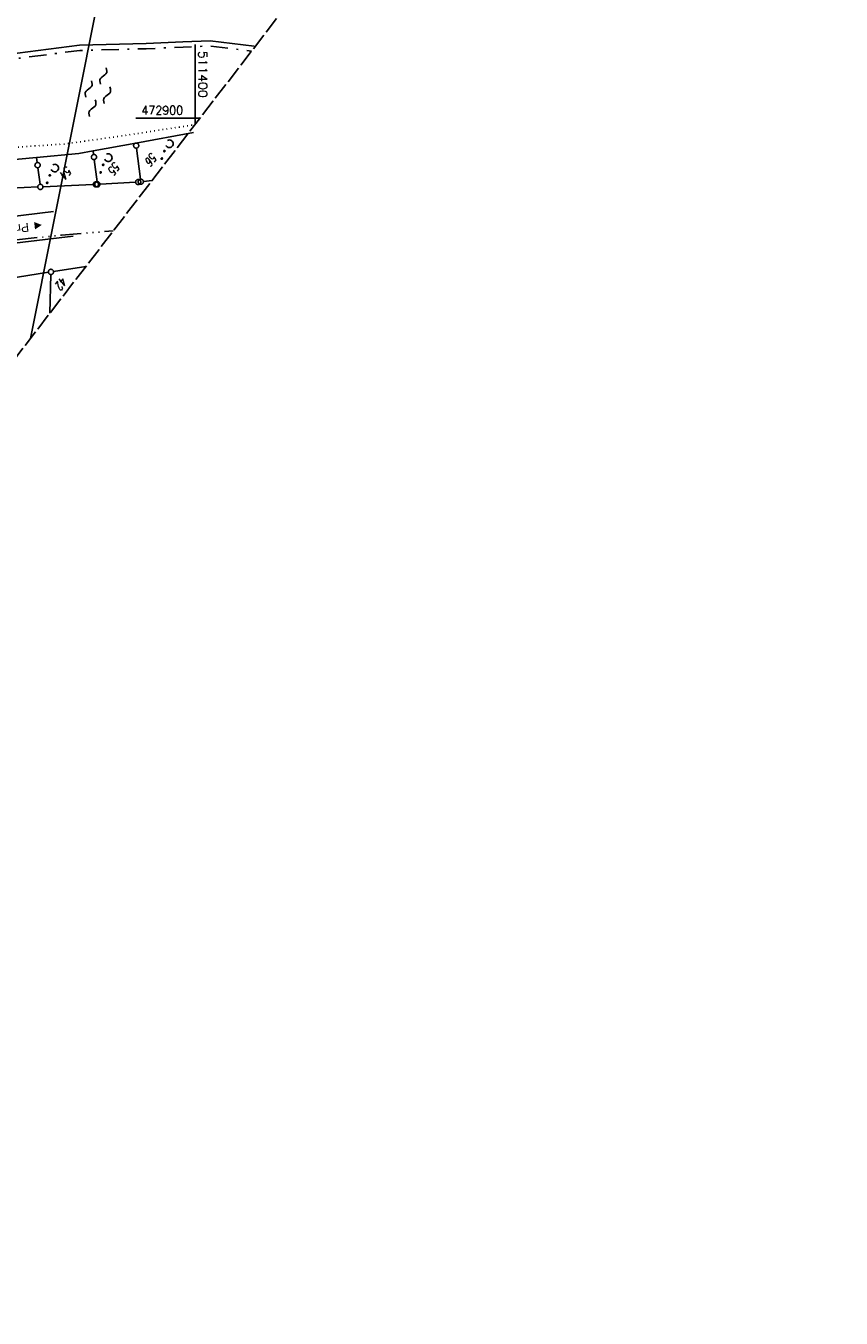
# Model space of a CAD drawing. Extents: x 510908 to 511586, y 472554 to 473315.
# Tile 15 of 34: x 511351 to 511586, y 472554 to 472927. Entities that reach past the tile are written whole.
import ezdxf

# ---------------------------------------------------------------- set-up
doc = ezdxf.new("R2010")
doc.units = 0
doc.header["$LTSCALE"] = 10
doc.header["$MEASUREMENT"] = 0
for name, pattern in [('ACAD_ISO14W100', [25.5, 12, -3, 0.5, -3, 0.5, -3, 0.5, -3]), ('LT00', [0]), ('LT08', [0.42, 0.2, -0.1, 0.02, -0.1]), ('LT14', [0.6, 0.5, -0.1]), ('PUNKTX2_STR', [0.6, 0.1, -0.5])]:
    doc.linetypes.add(name, pattern=pattern)
doc.layers.get('0').update_dxf_attribs({"linetype": 'LT00'})
for name, color, linetype in [('--WASSER_GRENZE', 180, 'PUNKTX2_STR'), ('--WASSER_NUTZUNG', 180, 'Continuous'), ('DFK_FLUR_NR', 250, 'LT00'), ('DFK_GZPKT', 250, 'LT00'), ('DFK_KATASTER', 250, 'LT00'), ('DFK_NUTZUNG', 250, 'LT00'), ('GEMEINDEGRENZE', 3, 'LT08'), ('ORTSRICHTUNG', 7, 'Continuous'), ('STROM_FREILTG', 80, 'STROMFREILEITUNG'), ('TELEKOM', 210, 'ACAD_ISO14W100'), ('V93_AFBR_BAB', 250, 'LT00'), ('V93_RASTER', 250, 'LT00')]:
    doc.layers.add(name, color=color, linetype=linetype)
doc.layers.add('-BLATT_93-RAND', color=7, linetype='LT14', plot=False)
doc.styles.add('Beschrift', font='ARIAL.TTF')
doc.styles.get("Standard").update_dxf_attribs({"font": 'romans.shx'})
doc.styles.add('Strom', font='txt.shx')
doc.linetypes.add('STROMFREILEITUNG', pattern='A,12.7,-5.5,["xx",Strom,S=2.5,R=0,X=-2.6,Y=-0.85],-4.35', length=22.55)

# ---------------------------------------------------------------- blocks, each defined once
blk = doc.blocks.new('SYMB7231')
at = {"color": 0, "linetype": 'ByBlock'}
for p, q in [((0.109975, -0.002365), (0.105504, -0.031126)), ((0.23, -0.057081), (0.23, -0.082919)), ((0.235, -0.087105), (0.235, -0.052895)), ((0.24, -0.050836), (0.24, -0.089164)), ((0.245, -0.089796), (0.245, -0.050204)), ((0.25, -0.050836), (0.25, -0.089164)), ((0.255, -0.087105), (0.255, -0.052895)), ((0.26, -0.057081), (0.26, -0.082919)), ((0.265, -0.070126), (0.265, -0.069854)), ((0.46, -0.057081), (0.46, -0.082919)), ((0.465, -0.087105), (0.465, -0.052895)), ((0.47, -0.050836), (0.47, -0.089164)), ((0.475, -0.089796), (0.475, -0.050204)), ((0.48, -0.050836), (0.48, -0.089164)), ((0.485, -0.087105), (0.485, -0.052895)), ((0.49, -0.057081), (0.49, -0.082919)), ((0.495, -0.070126), (0.495, -0.069854))]:
    blk.add_line(p, q, dxfattribs=at)
for points in [[(-0.109975, -0.002365), (-0.106745, 0.026562), (-0.096041, 0.053629), (-0.078613, 0.076941), (-0.055681, 0.094866), (-0.028851, 0.106149), (0, 0.11)], [(0, 0.11), (0.028851, 0.106149), (0.055681, 0.094866), (0.078613, 0.076941), (0.096041, 0.053629), (0.106745, 0.026562), (0.109975, -0.002365)], [(-0.075234, -0.080249), (-0.093647, -0.057708), (-0.105504, -0.031126), (-0.109975, -0.002365)], [(0.105504, -0.031126), (0.093647, -0.057708), (0.075234, -0.080249)], [(0.265, -0.07), (0.263019, -0.061322), (0.25747, -0.054363), (0.24945, -0.050501), (0.24055, -0.050501), (0.23253, -0.054363), (0.226981, -0.061322), (0.225, -0.07), (0.226981, -0.078678), (0.23253, -0.085637), (0.24055, -0.089499), (0.24945, -0.089499), (0.25747, -0.085637), (0.263019, -0.078678), (0.265, -0.07)], [(0.495, -0.07), (0.493019, -0.061322), (0.48747, -0.054363), (0.47945, -0.050501), (0.47055, -0.050501), (0.46253, -0.054363), (0.456981, -0.061322), (0.455, -0.07), (0.456981, -0.078678), (0.46253, -0.085637), (0.47055, -0.089499), (0.47945, -0.089499), (0.48747, -0.085637), (0.493019, -0.078678), (0.495, -0.07)]]:
    blk.add_lwpolyline(points, dxfattribs=at)
blk = doc.blocks.new('SYMB7010')
at = {"color": 0, "linetype": 'ByBlock'}
for points in [[(-0.031408, 0.499213), (-0.093728, 0.49134), (-0.15457, 0.475719), (-0.212975, 0.452595), (-0.268021, 0.422333), (-0.31884, 0.385411), (-0.36463, 0.342411), (-0.40467, 0.29401), (-0.438329, 0.240973), (-0.465074, 0.184136), (-0.484486, 0.124395), (-0.496256, 0.062692), (-0.5002, 0)], [(-0.5002, 0), (-0.496256, -0.062692), (-0.484486, -0.124395), (-0.465075, -0.184136), (-0.438329, -0.240973), (-0.404671, -0.29401), (-0.36463, -0.342411), (-0.31884, -0.385411), (-0.268021, -0.422333), (-0.212975, -0.452595), (-0.154571, -0.475719), (-0.093728, -0.49134), (-0.031408, -0.499213), (0.031408, -0.499213)], [(0.5002, 0), (0.496256, 0.062692), (0.484485, 0.124395), (0.465074, 0.184136), (0.438329, 0.240973), (0.40467, 0.29401), (0.36463, 0.342411), (0.31884, 0.385411), (0.268021, 0.422333), (0.212975, 0.452595), (0.15457, 0.475719), (0.093728, 0.49134), (0.031408, 0.499213), (-0.031408, 0.499213)], [(0.031408, -0.499213), (0.093728, -0.491341), (0.15457, -0.475719), (0.212975, -0.452595), (0.268021, -0.422333), (0.31884, -0.385411), (0.36463, -0.342411), (0.404671, -0.294011), (0.438329, -0.240974), (0.465075, -0.184136), (0.484486, -0.124395), (0.496256, -0.062692), (0.500201, 0)]]:
    blk.add_lwpolyline(points, dxfattribs=at)
blk = doc.blocks.new('SYMB7250')
at = {"color": 0, "linetype": 'ByBlock'}
for points in [[(-0.74, 0), (-0.698333, 0.028889), (-0.656667, 0.051111), (-0.615, 0.06), (-0.573333, 0.051111), (-0.531667, 0.028889), (-0.49, 0)], [(-0.49, 0), (-0.448333, -0.028889), (-0.406667, -0.051111), (-0.365, -0.06), (-0.323333, -0.051111), (-0.281667, -0.028889), (-0.24, 0)], [(-0.25, 0.28), (-0.208333, 0.308889), (-0.166667, 0.331111), (-0.125, 0.34), (-0.083333, 0.331111), (-0.041667, 0.308889), (0, 0.28)], [(0, 0.28), (0.041667, 0.251111), (0.083333, 0.228889), (0.125, 0.22), (0.166667, 0.228889), (0.208333, 0.251111), (0.25, 0.28)], [(0.24, 0), (0.281667, 0.028889), (0.323333, 0.051111), (0.365, 0.06), (0.406667, 0.051111), (0.448333, 0.028889), (0.49, 0)], [(0.49, 0), (0.531667, -0.028889), (0.573333, -0.051111), (0.615, -0.06), (0.656667, -0.051111), (0.698333, -0.028889), (0.74, 0)], [(-0.25, -0.28), (-0.208333, -0.251111), (-0.166667, -0.228889), (-0.125, -0.22), (-0.083333, -0.228889), (-0.041667, -0.251111), (0, -0.28)], [(0, -0.28), (0.041667, -0.308889), (0.083333, -0.331111), (0.125, -0.34), (0.166667, -0.331111), (0.208333, -0.308889), (0.25, -0.28)]]:
    blk.add_lwpolyline(points, dxfattribs=at)

msp = doc.modelspace()

# ---------------------------------------------------------------- linework, layer by layer
at = {"layer": '--WASSER_GRENZE', "ltscale": 0.2, "flags": 128}
msp.add_lwpolyline([(511346.55, 472891.49), (511362.26, 472892.52), (511378.99, 472894.88), (511399.98, 472898.12)], dxfattribs=at)
at = {"layer": '-BLATT_93-RAND'}
msp.add_lwpolyline([(511358.83, 473315.34), (510907.64, 472728.79), (511135.12, 472553.81), (511586.31, 473140.35), (511358.83, 473315.34)], dxfattribs=at)
at = {"layer": 'DFK_KATASTER'}
for p, q in [((511337.23, 472917.22), (511366.62, 472921.03)), ((511366.62, 472921.03), (511385.85, 472921.51)), ((511385.85, 472921.51), (511396.48, 472922)), ((511396.48, 472922), (511404.36, 472922.32)), ((511404.36, 472922.32), (511417, 472920.74)), ((511399.56, 472895.84), (511382.92, 472892.81)), ((511354.3, 472888.64), (511366.43, 472889.78)), ((511366.43, 472889.78), (511370.61, 472890.52)), ((511370.61, 472890.52), (511382.92, 472892.81)), ((511370.61, 472890.52), (511370.74, 472889.51)), ((511382.92, 472892.81), (511382.92, 472892.81)), ((511383.11, 472891.32), (511384.25, 472882.39)), ((511339.13, 472887.24), (511354.3, 472888.64)), ((511354.49, 472887.17), (511354.3, 472888.64)), ((511355.29, 472880.9), (511354.68, 472885.69)), ((511370.92, 472888.03), (511371.74, 472881.64)), ((511387.62, 472882.05), (511385.08, 472881.74)), ((511338.94, 472879.43), (511354.63, 472880.13)), ((511370.63, 472880.85), (511356.13, 472880.19)), ((511382.85, 472881.52), (511372.58, 472880.94)), ((511368.52, 472857.22), (511359.17, 472855.76)), ((511338.63, 472852.55), (511357.69, 472855.52)), ((511358.12, 472843.7), (511358.41, 472854.89))]:
    msp.add_line(p, q, dxfattribs=at)
at = {"layer": 'GEMEINDEGRENZE', "ltscale": 2.5, "flags": 128}
msp.add_lwpolyline([(511019.18, 472873.8), (511146.16, 472892.58), (511195.26, 472899.6), (511201.67, 472900.51), (511223.68, 472902.03), (511269.48, 472908.97), (511289.9, 472910.51), (511314.46, 472912.24), (511337.44, 472915.73), (511366.74, 472919.53), (511385.9, 472920.01), (511396.54, 472920.5), (511404.3, 472920.82), (511416.29, 472919.32)], dxfattribs=at)
at = {"layer": 'STROM_FREILTG', "ltscale": 0.1}
msp.add_lwpolyline([(511405.82, 473089.82), (511385.02, 472999.49), (511352.52, 472836.42)], dxfattribs=at)
at = {"layer": 'TELEKOM', "ltscale": 0.05, "flags": 128}
msp.add_lwpolyline([(511019.97, 472642.39), (511020.44, 472643.2), (511022.02, 472646.24), (511024.13, 472651.25), (511028.1, 472659.23), (511033.92, 472668.24), (511039.2, 472676.62), (511044.42, 472684.4), (511051.03, 472694.02), (511057.11, 472702.99), (511061.74, 472709.89), (511067.22, 472717.54), (511072.83, 472725.19), (511085.34, 472741.25), (511094.09, 472752.55), (511098.91, 472758.53), (511103.08, 472764), (511107.62, 472769.18), (511110.41, 472772.2), (511113.88, 472775.81), (511119.8, 472781.77), (511125.36, 472787.69), (511130.24, 472792.72), (511134.54, 472796.27), (511139.79, 472800.63), (511143.29, 472803.18), (511146.47, 472805.77), (511153.21, 472810.06), (511159.36, 472814.12), (511167.37, 472818.88), (511171.89, 472821.4), (511179.29, 472825.39), (511183.3, 472827.35), (511189.59, 472830.16), (511195.22, 472832.38), (511199.37, 472833.86), (511204.62, 472835.85), (511210.47, 472837.7), (511222.28, 472841.17), (511251.5, 472848.85), (511287.82, 472856.06), (511307.78, 472859.88), (511326.59, 472862.48), (511361.46, 472866.27), (511376.39, 472867.46)], dxfattribs=at)
at = {"layer": 'V93_AFBR_BAB'}
for points in [[(511300.95, 472865.95), (511359.2, 472873.02)], [(511302.66, 472858.55), (511364.8, 472865.97)]]:
    msp.add_lwpolyline(points, dxfattribs=at)
at = {"layer": 'V93_RASTER'}
for p, q in [((511400, 472921.2), (511400, 472898.15)), ((511401.43, 472900), (511382.93, 472900))]:
    msp.add_line(p, q, dxfattribs=at)

# ---------------------------------------------------------------- block references
at = {"layer": '--WASSER_NUTZUNG', "xscale": 9.99999999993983, "yscale": 10.00000000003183, "zscale": 10, "rotation": 251.2882999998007}
msp.add_blockref('SYMB7250', (511371.97, 472907.51), dxfattribs=at)
at = {"layer": 'DFK_GZPKT', "xscale": 1.499999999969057, "yscale": 1.5, "zscale": 1.5, "rotation": 251.2881100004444}
for p in [(511370.83, 472888.77), (511383.02, 472892.06), (511354.58, 472886.43), (511383.6, 472881.56), (511384.34, 472881.65), (511355.38, 472880.16), (511371.38, 472880.88), (511371.83, 472880.9), (511358.43, 472855.64)]:
    msp.add_blockref('SYMB7010', p, dxfattribs=at)
at = {"layer": 'DFK_NUTZUNG', "xscale": 10, "yscale": 10, "zscale": 10, "rotation": 251.28826}
for p in [(511392.59, 472892.6), (511374.95, 472888.61), (511359.54, 472885.59)]:
    msp.add_blockref('SYMB7231', p, dxfattribs=at)

# ---------------------------------------------------------------- texts
at = {"layer": 'DFK_FLUR_NR', "oblique": 13.754, "width": 0.75}
for s, p in [('56', (511387.4, 472890.28)), ('54', (511362.83, 472886.39)), ('55', (511376.74, 472887.65)), ('42', (511361.48, 472854.45))]:
    msp.add_text(s, height=2.5, rotation=232.4313, dxfattribs=at).set_placement(p)
at = {"layer": 'ORTSRICHTUNG', "insert": (511344.89, 472869.01), "char_height": 2.5, "width": 23.2363, "attachment_point": 8, "rotation": 186.6611, "style": 'Beschrift'}
msp.add_mtext('◄ Pretzabruck', dxfattribs=at)
at = {"layer": 'V93_RASTER'}
for s, rotation, width, p in [(' 511400', 270.002, 1.05, (511401, 472921.2)), (' 472900', 0.002, 0.934, (511382.93, 472901))]:
    msp.add_text(s, height=2.5, rotation=rotation, dxfattribs=dict(at, width=width)).set_placement(p)

doc.saveas('drawing.dxf')
